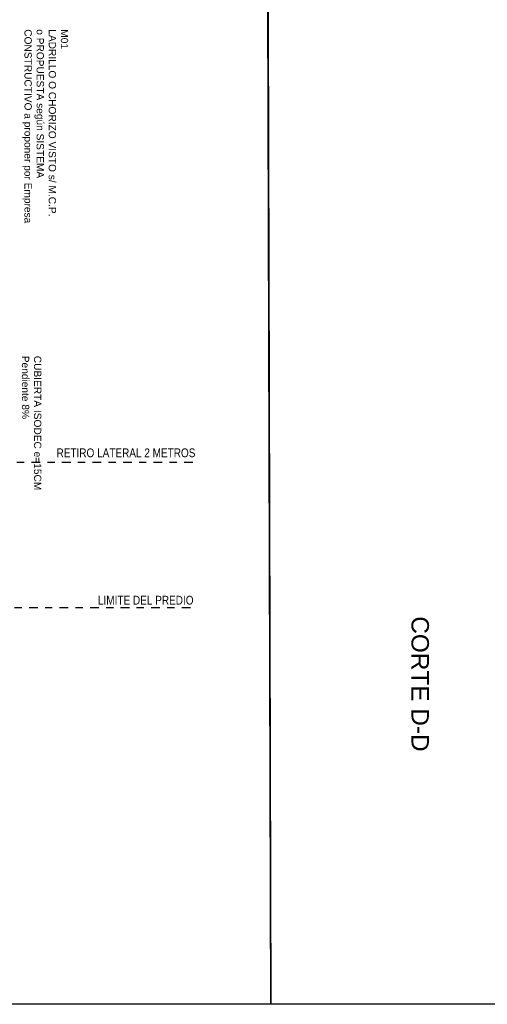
# Model space of a CAD drawing. Header units: millimetres. Extents: x 4617 to 4884, y 1258 to 1784.
# Tile 75 of 168: x 4728.52 to 4734.95, y 1261.17 to 1274.72. Entities that reach past the tile are written whole.
import ezdxf

# ---------------------------------------------------------------- set-up
doc = ezdxf.new("R2010")
doc.units = ezdxf.units.MM
doc.header["$LTSCALE"] = 0.4
doc.linetypes.add('DASHDOT', pattern=[1, 0.5, -0.25, 0, -0.25])
for name, color, linetype in [('200', 6, 'Continuous'), ('200cotas50', 1, 'Continuous'), ('A MURO', 1, 'Continuous'), ('TXT', 3, 'Continuous')]:
    doc.layers.add(name, color=color, linetype=linetype)
doc.styles.add('arial', font='arial.ttf')
doc.styles.add('ARIAL NARROW', font='ARIALN.TTF')

msp = doc.modelspace()

# ---------------------------------------------------------------- linework, layer by layer
at = {"layer": '200', "color": 2, "linetype": 'DASHDOT', "ltscale": 0.6}
for p, q in [((4720.703, 1268.629, -0.5), (4730.91, 1268.629, -0.5)), ((4720.67, 1266.629, -0.5), (4730.91, 1266.629, -0.5))]:
    msp.add_line(p, q, dxfattribs=at)
at = {"layer": 'A MURO'}
for points in [[(4731.791, 1328.564), (4731.974, 1261.169), (4716.892, 1261.169), (4716.892, 1328.564)], [(4753.011, 1328.564), (4753.011, 1261.169), (4731.974, 1261.169), (4731.773, 1328.564)]]:
    msp.add_lwpolyline(points, close=True, dxfattribs=at)

# ---------------------------------------------------------------- texts
at = {"layer": '200cotas50', "char_height": 0.12, "attachment_point": 9, "style": 'ARIAL NARROW'}
for s, width, insert in [('RETIRO LATERAL 2 METROS', 2.56115, (4730.938, 1268.697, -0.5)), ('LIMITE DEL PREDIO', 1.98618, (4730.912, 1266.669, -0.5))]:
    msp.add_mtext_dynamic_manual_height_columns(s, width=width, gutter_width=0.9, heights=[0], dxfattribs=dict(at, insert=insert))
at = {"layer": 'TXT', "insert": (4729.188, 1274.588), "char_height": 0.1, "width": 3.1946, "attachment_point": 1, "rotation": 270, "style": 'arial'}
msp.add_mtext('M01 \\PLADRILLO O CHORIZO VISTO s/ M.C.P.\\Po PROPUESTA según SISTEMA CONSTRUCTIVO a proponer por Empresa', dxfattribs=at)
at = {"layer": 'TXT', "insert": (4728.819, 1270.094), "char_height": 0.1, "attachment_point": 1, "rotation": 270, "style": 'arial'}
msp.add_mtext('CUBIERTA ISODEC e=15CM \\PPendiente 8%', dxfattribs=at)
at = {"layer": 'TXT', "ltscale": 0.3, "insert": (4734.149, 1270.472), "char_height": 0.24, "attachment_point": 1, "rotation": 270, "style": 'arial'}
msp.add_mtext_dynamic_manual_height_columns('\\pi3.9629;CORTE D-D', width=5.79086, gutter_width=0.000625, heights=[0], dxfattribs=at)

doc.saveas('drawing.dxf')
